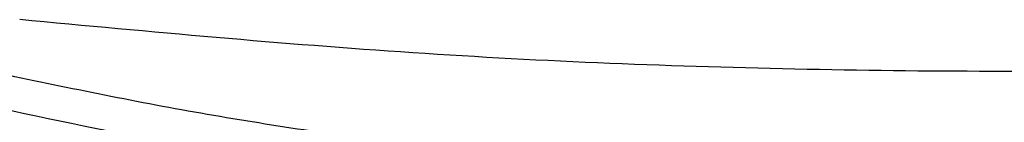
# Model space of a CAD drawing. Header units: millimetres. Extents: x -0.53 to 0.61, y -0.22 to 0.52.
# Tile 15 of 77: x -0.04299 to 0.01369, y 0.07931 to 0.08525. Entities that reach past the tile are written whole.
import ezdxf

# ---------------------------------------------------------------- set-up
doc = ezdxf.new("R2010")
doc.units = ezdxf.units.MM
doc.layers.add('FORMAT', color=7, linetype='Continuous')

msp = doc.modelspace()

# ---------------------------------------------------------------- linework, layer by layer
at = {"layer": 'FORMAT', "color": 7, "linetype": 'Continuous', "lineweight": 25}
for points, knots in [([(0.0703734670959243, 0.08525001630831), (0.0628342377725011, 0.0845434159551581), (0.0477554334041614, 0.0831301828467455), (0.0250484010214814, 0.0822201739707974), (0.0023300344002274, 0.0822201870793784), (-0.0203768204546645, 0.0831302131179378), (-0.0354554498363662, 0.0845434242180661), (-0.0429946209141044, 0.0852500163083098)], [0, 0, 0, 0, 0.1999951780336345, 0.3999995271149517, 0.6000051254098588, 0.8000063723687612, 1, 1, 1, 1]), ([(0.0736000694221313, 0.0825808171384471), (0.0696758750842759, 0.081741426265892), (0.0618655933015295, 0.0800707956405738), (0.0499282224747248, 0.0782054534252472), (0.037891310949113, 0.0768337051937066), (0.0257473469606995, 0.0760124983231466), (0.0135942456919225, 0.0757419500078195), (0.0014760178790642, 0.0760211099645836), (-0.0105791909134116, 0.0768409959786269), (-0.0225634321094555, 0.0782077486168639), (-0.0344836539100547, 0.0800701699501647), (-0.0422959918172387, 0.081741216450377), (-0.0462212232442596, 0.0825808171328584)], [0, 0, 0, 0, 0.1007774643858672, 0.2005763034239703, 0.3007023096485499, 0.4009880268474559, 0.5010628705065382, 0.6002921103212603, 0.6997317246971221, 0.7993711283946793, 0.8991960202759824, 1, 1, 1, 1]), ([(-0.0474431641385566, 0.0808494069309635), (-0.043842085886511, 0.0800636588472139), (-0.0366296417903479, 0.0784899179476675), (-0.0255733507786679, 0.0766621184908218), (-0.0143500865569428, 0.0752472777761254), (-0.0040053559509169, 0.0743895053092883), (0.0053742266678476, 0.0739545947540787), (0.0149752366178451, 0.0738076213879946), (0.0258229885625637, 0.0740525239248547), (0.0379105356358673, 0.0748672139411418), (0.0499829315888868, 0.0762242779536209), (0.0601530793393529, 0.077835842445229), (0.0684258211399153, 0.0794227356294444), (0.0726892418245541, 0.0803736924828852), (0.0748220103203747, 0.0808494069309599)], [0, 0, 0, 0, 0.0907393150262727, 0.1817378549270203, 0.2735639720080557, 0.3656843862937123, 0.4330269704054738, 0.5004901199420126, 0.5975501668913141, 0.6949720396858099, 0.7934857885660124, 0.8923580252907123, 0.9461522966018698, 1, 1, 1, 1])]:
    msp.add_open_spline(points, degree=3, knots=knots, dxfattribs=at)

doc.saveas('drawing.dxf')
